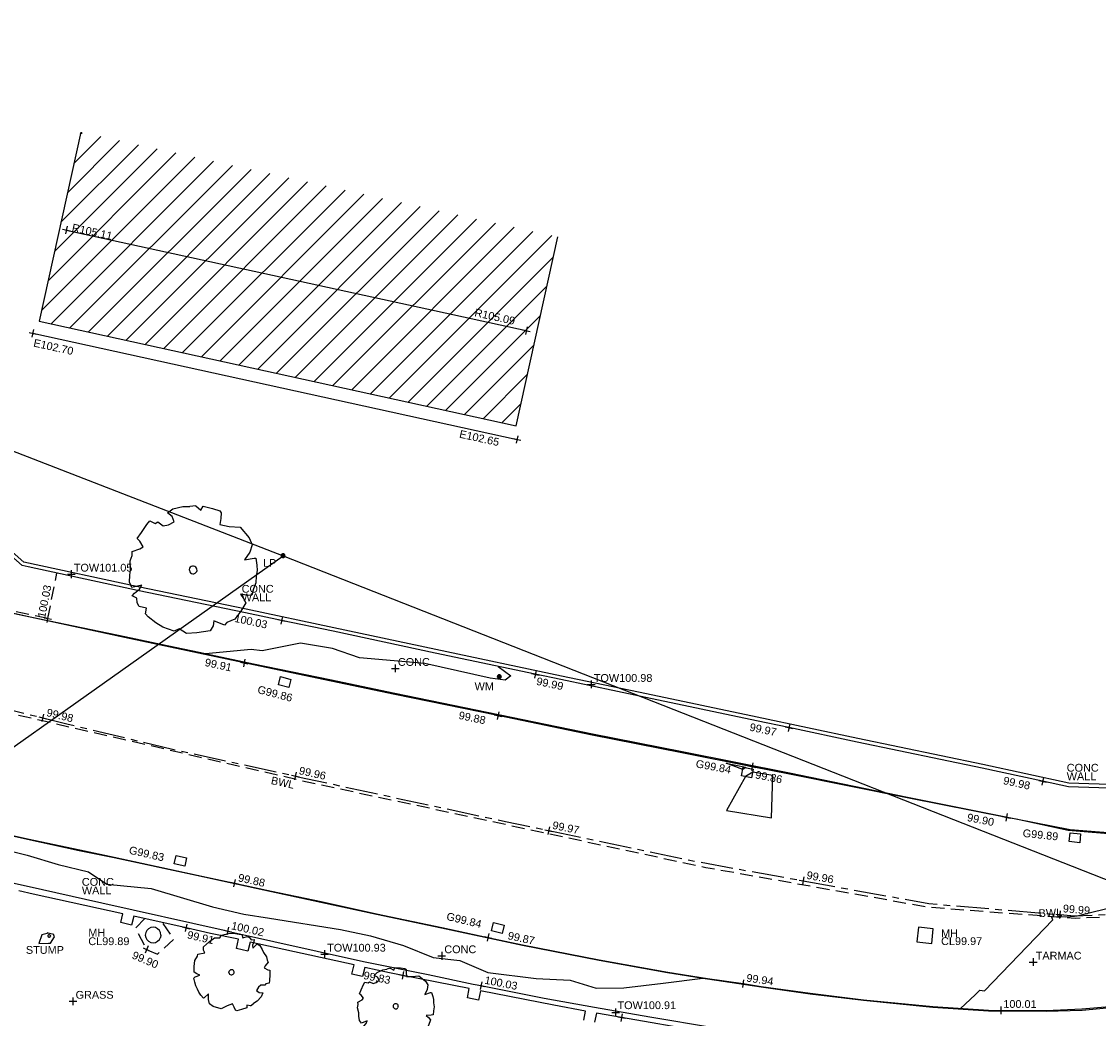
# Model space of a CAD drawing. Extents: x 635157 to 635442, y 694407 to 694910.
# Tile 12 of 104: x 635290 to 635331, y 694447 to 694486. Entities that reach past the tile are written whole.
import ezdxf

# ---------------------------------------------------------------- set-up
doc = ezdxf.new("R2010")
doc.units = 0
doc.header["$MEASUREMENT"] = 0
doc.linetypes.add('CENTER', pattern=[2, 1.25, -0.25, 0.25, -0.25])
doc.linetypes.add('DASHED', pattern=[0.75, 0.5, -0.25])
doc.layers.get('0').update_dxf_attribs({"color": 12, "linetype": 'CONTINUOUS'})
for name, color, linetype in [('BUILDING', 5, 'CONTINUOUS'), ('CHANGE_OF_SURFACE', 7, 'DASHED'), ('CHANGE_OF_SURFACE_LVL', 7, 'CONTINUOUS'), ('CONTOURS_INDEX', 4, 'CONTINUOUS'), ('CONTOURS_MINOR', 132, 'CONTINUOUS'), ('EAVE', 3, 'CONTINUOUS'), ('EAVE_LVL', 3, 'CONTINUOUS'), ('GULLY', 151, 'CONTINUOUS'), ('GULLY_LVL', 151, 'CONTINUOUS'), ('HATCHING', 4, 'CONTINUOUS'), ('KERB_BOTTOM', 172, 'CONTINUOUS'), ('KERB_BOTTOM_LVL', 172, 'CONTINUOUS'), ('KERB_TOP', 2, 'CONTINUOUS'), ('LAMPPOST', 6, 'CONTINUOUS'), ('LAMPPOST_TXT', 6, 'CONTINUOUS'), ('MANHOLES', 12, 'CONTINUOUS'), ('MANHOLES_LVL', 12, 'CONTINUOUS'), ('MANHOLES_RMK', 12, 'CONTINUOUS'), ('MANHOLES_TXT', 12, 'CONTINUOUS'), ('MARKINGS_DASHED_WHITE', 9, 'DASHED'), ('MARKINGS_DASHED_WHITE_TXT', 9, 'CONTINUOUS'), ('OVERHEAD_ELECTRIC', 1, 'OH_ELEC'), ('RIDGE', 6, 'CONTINUOUS'), ('RIDGE_LVL', 6, 'CONTINUOUS'), ('ROAD_CROWNLINE', 212, 'CENTER'), ('ROAD_CROWNLINE_LVL', 212, 'CONTINUOUS'), ('TEXT', 7, 'CONTINUOUS'), ('TEXT_TXT', 7, 'CONTINUOUS'), ('TOP_OF_WALL_LEVEL', 212, 'CONTINUOUS'), ('TOP_OF_WALL_LEVEL_TXT', 212, 'CONTINUOUS'), ('TREE', 92, 'CONTINUOUS'), ('VEGETATION_STUMP', 92, 'CONTINUOUS'), ('VEGETATION_STUMP_TXT', 92, 'CONTINUOUS'), ('WALL', 12, 'CONTINUOUS'), ('WALL_LVL', 12, 'CONTINUOUS'), ('WALL_RMK', 12, 'CONTINUOUS'), ('WATER_METER', 5, 'CONTINUOUS'), ('WATER_METER_TXT', 5, 'CONTINUOUS')]:
    doc.layers.add(name, color=color, linetype=linetype)
doc.styles.add('Arial', font='arial.ttf')
doc.linetypes.add('OH_ELEC', pattern='A,4,-0.4,["OE",Arial,S=0.36,R=0,X=0,Y=-0.18],-1.2', length=5.6)

# ---------------------------------------------------------------- blocks, each defined once
blk = doc.blocks.new('CIRCL')
at = {"color": 0, "linetype": 'ByBlock', "flags": 128}
for points in [[(0.5, 0), (0.475, 0.154), (0.404, 0.293), (0.293, 0.404), (0.154, 0.475), (0, 0.5), (-0.154, 0.475), (-0.293, 0.404), (-0.404, 0.293), (-0.475, 0.154), (-0.5, 0), (-0.475, -0.154), (-0.404, -0.293), (-0.293, -0.404), (-0.154, -0.475), (0, -0.5), (0.154, -0.475), (0.293, -0.404), (0.404, -0.293), (0.475, -0.154)], [(0.5, 0), (0.475, -0.154)]]:
    blk.add_lwpolyline(points, dxfattribs=at)
blk = doc.blocks.new('SPOT')
at = {"color": 0, "linetype": 'ByBlock', "flags": 128}
for points in [[(-0.5, 0), (0.5, 0)], [(0, 0.5), (0, -0.5)]]:
    blk.add_lwpolyline(points, dxfattribs=at)
blk = doc.blocks.new('TREE_1')
at = {"color": 0, "linetype": 'ByBlock', "flags": 128}
for points in [[(-0.189325, 0.457704), (-0.140987, 0.443605), (-0.135952, 0.477845), (-0.064451, 0.491944), (-0.006042, 0.5), (0.011078, 0.490937), (0.025176, 0.449648), (0.038268, 0.405337), (0.110775, 0.42145), (0.190332, 0.451662), (0.289023, 0.406344), (0.331319, 0.368077), (0.339376, 0.308661), (0.327291, 0.238167), (0.388721, 0.28147), (0.400806, 0.286506), (0.43001, 0.240181), (0.449144, 0.20292), (0.461229, 0.162638), (0.479355, 0.113293), (0.484391, 0.064955), (0.492447, 0.013595), (0.471299, 0.001511), (0.409869, -0.015609), (0.445116, -0.03575), (0.475327, -0.059919), (0.468278, -0.133434), (0.451158, -0.208963), (0.406848, -0.258308), (0.399799, -0.285498), (0.310171, -0.289527), (0.323263, -0.326788), (0.317221, -0.371098), (0.230614, -0.428499), (0.160121, -0.46576), (0.094663, -0.457704), (0.066465, -0.48993), (-0.026183, -0.5), (-0.089627, -0.492951), (-0.161128, -0.473817), (-0.190332, -0.462739), (-0.20141, -0.419436), (-0.257805, -0.431521), (-0.283988, -0.412387), (-0.302115, -0.380161), (-0.34139, -0.379154), (-0.33434, -0.351964), (-0.313192, -0.310675), (-0.309164, -0.272407), (-0.372608, -0.321752), (-0.404834, -0.293555), (-0.426989, -0.242195), (-0.438066, -0.201913), (-0.469285, -0.14149), (-0.472306, -0.09718), (-0.485398, -0.06999), (-0.440081, -0.026687), (-0.424975, -0.002518), (-0.466264, 0.028701), (-0.492447, 0.037764), (-0.482377, 0.093152), (-0.472306, 0.16566), (-0.463243, 0.201913), (-0.416918, 0.201913), (-0.403827, 0.22004), (-0.353474, 0.211984), (-0.319235, 0.235146), (-0.289023, 0.273414), (-0.320242, 0.304632), (-0.365559, 0.314703), (-0.339376, 0.361027), (-0.277946, 0.41138), (-0.230614, 0.433535)], [(-0.189325, 0.457704), (-0.230614, 0.433535)]]:
    blk.add_lwpolyline(points, dxfattribs=at)
blk = doc.blocks.new('MH_CIR2')
at = {"color": 0, "linetype": 'ByBlock', "flags": 128}
for points in [[(0.5, 0), (0.475, 0.154), (0.404, 0.293), (0.293, 0.404), (0.154, 0.475), (0, 0.5), (-0.154, 0.475), (-0.293, 0.404), (-0.404, 0.293), (-0.475, 0.154), (-0.5, 0), (-0.475, -0.154), (-0.404, -0.293), (-0.293, -0.404), (-0.154, -0.475), (0, -0.5), (0.154, -0.475), (0.293, -0.404), (0.404, -0.293), (0.475, -0.154)], [(-0.499, -0.033), (0.033, 0.499)], [(-0.496, 0.06), (-0.06, 0.496)], [(-0.488, -0.111), (0.111, 0.488)], [(-0.467, -0.18), (0.18, 0.467)], [(-0.467, 0.179), (-0.179, 0.467)], [(-0.438, -0.241), (0.241, 0.438)], [(-0.403, -0.296), (0.296, 0.403)], [(-0.362, -0.345), (0.345, 0.362)], [(-0.315, -0.388), (0.388, 0.315)], [(-0.263, -0.425), (0.425, 0.263)], [(-0.204, -0.456), (0.456, 0.204)], [(-0.138, -0.48), (0.48, 0.138)], [(-0.064, -0.496), (0.496, 0.064)], [(0.5, 0), (0.475, -0.154)], [(0.022, -0.5), (0.5, -0.022)], [(0.128, -0.483), (0.483, -0.128)], [(0.305, -0.396), (0.396, -0.305)]]:
    blk.add_lwpolyline(points, dxfattribs=at)

msp = doc.modelspace()

# ---------------------------------------------------------------- hatches: boundary and pattern name
at = {"layer": 'HATCHING'}
h = msp.add_hatch(dxfattribs=at)
h.set_pattern_fill('ANSI31', color=256, scale=5)
h.paths.add_polyline_path([(635310.494, 694477.369), (635292.091, 694481.411), (635290.489, 694474.118), (635308.892, 694470.076)])
h.paths.add_polyline_path([(635267.808, 694483.4), (635263.83, 694481.439), (635264.406, 694480.228), (635265.163, 694478.689), (635265.256, 694478.496), (635271.786, 694475.964)])
h.paths.add_polyline_path([(635271.786, 694475.964), (635268.521, 694477.23), (635271.227, 694471.66), (635271.289, 694471.533), (635273.572, 694472.626)])
h.paths.add_polyline_path([(635265.256, 694478.496), (635266.191, 694476.56), (635266.056, 694476.494), (635266.658, 694475.285), (635266.774, 694475.339), (635267.426, 694474.018), (635269.144, 694470.506), (635271.289, 694471.533), (635271.161, 694471.795), (635268.521, 694477.23)])
h.paths.add_polyline_path([(635260.649, 694502.651), (635252.972, 694498.794), (635259.656, 694485.488), (635267.333, 694489.345)])
h.paths.add_polyline_path([(635307.168, 694474.248), (635308.866, 694473.876), (635308.964, 694474.325), (635307.267, 694474.697)], flags=24)
h.paths.add_polyline_path([(635291.636, 694477.525), (635293.334, 694477.154), (635293.432, 694477.603), (635291.734, 694477.974)], flags=24)
h.paths.add_polyline_path([(635264.134, 694481.602), (635265.312, 694482.144), (635265.117, 694482.566), (635263.94, 694482.025)], flags=25)
h.paths.add_polyline_path([(635264.041, 694481.505), (635264.661, 694480.236), (635265.08, 694480.44), (635264.46, 694481.709)], flags=24)
h.paths.add_polyline_path([(635271.65, 694471.928), (635272.908, 694472.571), (635272.696, 694472.985), (635271.438, 694472.343)], flags=24)
h.paths.add_polyline_path([(635269.822, 694473.61), (635270.582, 694472.047), (635270.995, 694472.247), (635270.236, 694473.81)], flags=24)
h.paths.add_polyline_path([(635269.65, 694470.969), (635270.89, 694471.646), (635270.667, 694472.055), (635269.427, 694471.378)], flags=24)
h.paths.add_polyline_path([(635268.473, 694472.478), (635269.026, 694471.179), (635269.455, 694471.361), (635268.901, 694472.661)], flags=24)
h.paths.add_polyline_path([(635261.994, 694489.457), (635262.773, 694487.904), (635263.184, 694488.109), (635262.405, 694489.663)], flags=24)

# ---------------------------------------------------------------- linework, layer by layer
at = {"layer": 'BUILDING', "flags": 128}
msp.add_lwpolyline([(635292.091, 694481.411), (635290.489, 694474.118), (635308.892, 694470.076), (635310.494, 694477.369)], dxfattribs=at)
at = {"layer": 'CHANGE_OF_SURFACE', "flags": 128}
for points in [[(635290.823, 694462.646), (635284.519, 694463.985), (635279.105, 694465.169)], [(635290.823, 694462.646), (635291.168, 694464.402)], [(635294.562, 694451.079), (635294.198, 694450.694), (635294.634, 694449.883), (635295.055, 694449.702), (635295.688, 694450.282), (635295.234, 694450.927)]]:
    msp.add_lwpolyline(points, dxfattribs=at)
at = {"layer": 'CONTOURS_INDEX', "flags": 128}
for points in [[(635308.195, 694460.803), (635308.677, 694460.436), (635308.462, 694460.265), (635307.886, 694460.349), (635305.365, 694460.917), (635302.85, 694461.127), (635301.805, 694461.497), (635300.571, 694461.697), (635299.087, 694461.403), (635298.669, 694461.457), (635296.904, 694461.288), (635294.63, 694461.763), (635293.792, 694461.94), (635290.924, 694462.537), (635289.714, 694462.796)], [(635289.352, 694453.684), (635290.02, 694453.517), (635291.216, 694453.16), (635292.392, 694452.878), (635293.104, 694452.404), (635294.804, 694452.23), (635297.172, 694451.527), (635298.385, 694451.246), (635299.369, 694451.095), (635302.115, 694450.653), (635303.267, 694450.404), (635304.54, 694450.036), (635305.685, 694449.574), (635306.721, 694449.461), (635307.795, 694448.993), (635309.658, 694448.771), (635310.969, 694448.696), (635311.978, 694448.398), (635313.04, 694448.4), (635314.562, 694448.583), (635316.087, 694448.782), (635316.267, 694448.754), (635318.163, 694448.477), (635320.228, 694448.186), (635322.288, 694447.936), (635324.96, 694447.678), (635326.026, 694447.609), (635326.596, 694448.135), (635326.778, 694448.31), (635326.95, 694448.295), (635329.591, 694451.028), (635329.537, 694451.161), (635330.076, 694451.147), (635330.428, 694451.168), (635330.532, 694451.187), (635335.352, 694452.381)]]:
    msp.add_lwpolyline(points, dxfattribs=at)
for points in [[(635317.684, 694456.86), (635317.625, 694456.824), (635316.989, 694457.065), (635317.74, 694456.917), (635317.739, 694456.893), (635317.684, 694456.86)], [(635290.796, 694450.526), (635290.792, 694450.505), (635290.591, 694450.449), (635290.476, 694450.118), (635290.843, 694450.127), (635290.92, 694450.132), (635291.086, 694450.378), (635291.054, 694450.44), (635291.059, 694450.462), (635290.837, 694450.51), (635290.796, 694450.526)]]:
    msp.add_lwpolyline(points, close=True, dxfattribs=at)
at = {"layer": 'CONTOURS_MINOR', "flags": 128}
for points in [[(635317.738, 694456.552), (635316.995, 694455.243), (635318.742, 694454.964), (635318.787, 694456.588), (635318.011, 694456.718), (635317.738, 694456.552)], [(635317.738, 694456.552), (635317.738, 694456.552)]]:
    msp.add_lwpolyline(points, close=True, dxfattribs=at)
at = {"layer": 'EAVE', "flags": 128}
msp.add_lwpolyline([(635290.244, 694473.65), (635308.921, 694469.554)], dxfattribs=at)
at = {"layer": 'GULLY', "flags": 128}
for points in [[(635299.717, 694460.092), (635299.799, 694460.406), (635300.197, 694460.302), (635300.115, 694459.988)], [(635317.58, 694456.581), (635317.641, 694456.911), (635318.033, 694456.838), (635317.972, 694456.508)], [(635330.22, 694454.043), (635330.255, 694454.386), (635330.662, 694454.344), (635330.627, 694454.001)], [(635295.7, 694453.182), (635295.773, 694453.507), (635296.175, 694453.416), (635296.102, 694453.091)], [(635307.938, 694450.603), (635308.015, 694450.919), (635308.427, 694450.819), (635308.35, 694450.503)]]:
    msp.add_lwpolyline(points, close=True, dxfattribs=at)
at = {"layer": 'KERB_BOTTOM', "flags": 128}
for points in [[(635332.2, 694454.307), (635330.186, 694454.479), (635328.171, 694454.905), (635327.799, 694454.978), (635324.036, 694455.719), (635319.428, 694456.65), (635317.992, 694456.933), (635315.281, 694457.466), (635311.82, 694458.153), (635308.187, 694458.902), (635304.203, 694459.723), (635301.754, 694460.229), (635298.752, 694460.858), (635298.396, 694460.934), (635293.774, 694461.92), (635290.207, 694462.684), (635288.617, 694463.027)], [(635288.602, 694454.474), (635290.044, 694454.157), (635292.051, 694453.724), (635293.379, 694453.444), (635296.578, 694452.756), (635298.021, 694452.442), (635299.45, 694452.13), (635301.362, 694451.728), (635303.506, 694451.265), (635306.016, 694450.733), (635307.801, 694450.351), (635309.129, 694450.067), (635312.087, 694449.481), (635314.732, 694449.013), (635316.269, 694448.768), (635317.638, 694448.566), (635318.342, 694448.462), (635320.229, 694448.194), (635322.289, 694447.94), (635324.96, 694447.679), (635327.104, 694447.537), (635327.578, 694447.535), (635329.33, 694447.525), (635330.71, 694447.592), (635332.531, 694447.746)]]:
    msp.add_lwpolyline(points, dxfattribs=at)
at = {"layer": 'KERB_TOP', "flags": 128}
for points in [[(635332.203, 694454.344), (635330.252, 694454.501), (635328.159, 694454.912), (635323.977, 694455.751), (635319.435, 694456.686), (635315.288, 694457.502), (635311.827, 694458.189), (635304.21, 694459.759), (635301.761, 694460.265), (635298.76, 694460.894), (635293.798, 694461.946), (635290.21, 694462.692), (635284.511, 694463.949)], [(635288.599, 694454.459), (635290.041, 694454.142), (635292.036, 694453.704), (635293.376, 694453.429), (635296.563, 694452.744), (635299.447, 694452.115), (635301.359, 694451.713), (635303.503, 694451.25), (635306.013, 694450.718), (635309.126, 694450.052), (635312.084, 694449.466), (635314.729, 694448.998), (635316.267, 694448.753), (635318.34, 694448.447), (635320.227, 694448.179), (635322.287, 694447.925), (635324.959, 694447.664), (635327.103, 694447.522), (635329.33, 694447.51), (635330.718, 694447.542), (635332.757, 694447.736)]]:
    msp.add_lwpolyline(points, dxfattribs=at)
at = {"layer": 'MANHOLES', "flags": 128}
msp.add_lwpolyline([(635324.979, 694450.685), (635324.407, 694450.748), (635324.344, 694450.176), (635324.916, 694450.113)], close=True, dxfattribs=at)
at = {"layer": 'MARKINGS_DASHED_WHITE', "flags": 128}
msp.add_lwpolyline([(635232.031, 694513.576), (635234.463, 694510.066), (635238.59, 694503.35), (635244.668, 694493.135), (635251.193, 694482.552), (635253.372, 694479.273), (635258.354, 694473.214), (635262.055, 694469.815), (635268.244, 694465.809), (635272.364, 694463.799), (635277.026, 694462.138), (635286.274, 694459.716), (635300.828, 694456.353), (635316.198, 694453.052), (635324.813, 694451.518), (635330.452, 694451.092), (635336.605, 694451.368), (635339.099, 694451.665), (635342.443, 694452.505), (635345.014, 694453.768), (635348.122, 694455.814), (635352.448, 694459.552), (635359.463, 694465.834), (635366.533, 694472.013), (635375.129, 694479.501), (635384.668, 694487.746), (635392.972, 694494.506)], dxfattribs=at)
at = {"layer": 'OVERHEAD_ELECTRIC', "flags": 128}
for points in [[(635260.282, 694480.425), (635299.905, 694465.061)], [(635280.846, 694451.571), (635299.905, 694465.061), (635345.4, 694447.173)]]:
    msp.add_lwpolyline(points, dxfattribs=at)
at = {"layer": 'RIDGE', "flags": 128}
msp.add_lwpolyline([(635291.533, 694477.631), (635309.276, 694473.751)], dxfattribs=at)
at = {"layer": 'ROAD_CROWNLINE', "flags": 128}
msp.add_lwpolyline([(635219.404, 694523.01), (635220.627, 694522.424), (635224.065, 694520.343), (635225.396, 694519.429), (635227.582, 694517.982), (635227.883, 694517.736), (635229.948, 694516.046), (635231.899, 694513.872), (635234.318, 694510.541), (635234.467, 694510.288), (635235.862, 694507.916), (635238.418, 694503.941), (635239.695, 694501.765), (635241.746, 694498.27), (635244.784, 694493.157), (635245.134, 694492.569), (635249.968, 694484.761), (635250.041, 694484.651), (635253.871, 694478.868), (635255.825, 694476.508), (635257.664, 694474.285), (635258.543, 694473.167), (635262.139, 694469.868), (635262.821, 694469.426), (635266.931, 694466.765), (635268.406, 694465.902), (635271.448, 694464.396), (635272.371, 694463.939), (635276.938, 694462.359), (635280.337, 694461.407), (635280.926, 694461.256), (635286.411, 694459.854), (635290.625, 694458.819), (635291.553, 694458.591), (635295.631, 694457.609), (635300.368, 694456.573), (635300.774, 694456.484), (635308.477, 694454.817), (635310.144, 694454.467), (635315.523, 694453.336), (635319.954, 694452.534), (635324.805, 694451.655), (635329.031, 694451.3), (635329.858, 694451.23), (635330.423, 694451.182), (635336.531, 694451.444), (635339.114, 694451.778), (635339.806, 694451.956), (635342.436, 694452.633), (635344.967, 694453.824), (635348.095, 694455.92), (635348.641, 694456.393), (635352.409, 694459.653), (635356.142, 694463.004), (635357.154, 694463.912), (635361.739, 694467.983), (635363.637, 694469.625), (635366.541, 694472.136), (635371.164, 694476.208), (635372.484, 694477.371), (635378.141, 694482.152), (635378.769, 694482.701), (635382.387, 694485.859), (635386.368, 694489.201), (635387.195, 694489.895), (635390.928, 694492.988), (635394.138, 694495.493), (635395.31, 694496.407), (635399.825, 694499.749), (635402.169, 694501.451), (635404.521, 694503.159), (635408.362, 694505.995), (635410.167, 694507.385), (635410.2, 694507.409), (635410.631, 694507.73)], dxfattribs=at)
at = {"layer": 'WALL', "flags": 128}
for points in [[(635334.381, 694458.596), (635335.597, 694457.283), (635336.07, 694456.797), (635335.786, 694456.447), (635335.774, 694455.971), (635333.703, 694456.047), (635330.188, 694456.16), (635329.194, 694456.374), (635326.864, 694456.875), (635322.041, 694457.881), (635319.41, 694458.44), (635318.153, 694458.707), (635313.891, 694459.604), (635310.612, 694460.292), (635309.624, 694460.501), (635305.764, 694461.317), (635301.828, 694462.155), (635299.841, 694462.574), (635298.443, 694462.868), (635294.283, 694463.729), (635290.058, 694464.642), (635289.837, 694464.69), (635287.953, 694466.34)], [(635334.08, 694458.219), (635335.117, 694457.103), (635335.648, 694456.498), (635335.638, 694456.116), (635333.708, 694456.187), (635330.205, 694456.299), (635326.893, 694457.012), (635322.07, 694458.018), (635318.182, 694458.844), (635313.92, 694459.741), (635310.641, 694460.429), (635305.793, 694461.454), (635301.857, 694462.292), (635298.471, 694463.005), (635294.312, 694463.866), (635289.902, 694464.819), (635287.989, 694466.487)], [(635280.595, 694447.559), (635282.055, 694449.19), (635284.467, 694451.851), (635285.751, 694453.277), (635287.997, 694452.78), (635289.982, 694452.341), (635292.911, 694451.677), (635297.624, 694450.623), (635297.755, 694450.594), (635302.994, 694449.42), (635305.497, 694448.915), (635307.235, 694448.547), (635307.531, 694448.489), (635309.974, 694448.008), (635311.904, 694447.653), (635314.039, 694447.285), (635316.499, 694446.869), (635317.376, 694446.745), (635318.945, 694446.522), (635321.166, 694446.236), (635323.154, 694446.035), (635327.151, 694445.687), (635327.316, 694445.672), (635330.691, 694445.353)], [(635311.501, 694447.16), (635311.568, 694447.503), (635310.338, 694447.736), (635307.509, 694448.285), (635307.43, 694447.935), (635307.014, 694448.02), (635307.08, 694448.376), (635304.515, 694448.885), (635304.004, 694448.986), (635303.055, 694449.185), (635302.962, 694448.839), (635302.544, 694448.935), (635302.634, 694449.29), (635298.622, 694450.172), (635298.538, 694449.817), (635298.095, 694449.918), (635298.173, 694450.278), (635297.102, 694450.503), (635296.157, 694450.718), (635294.144, 694451.174), (635294.056, 694450.822), (635293.636, 694450.92), (635293.71, 694451.255), (635290.262, 694452.023), (635289.708, 694452.15)], [(635316.053, 694446.716), (635312.952, 694447.259), (635311.982, 694447.429), (635311.916, 694447.082)]]:
    msp.add_lwpolyline(points, dxfattribs=at)

# ---------------------------------------------------------------- block references
at = {"layer": 'CHANGE_OF_SURFACE_LVL', "xscale": 0.3, "yscale": 0.3, "zscale": 0.3}
for p, rotation in [((635290.823, 694462.646), 78.882492), ((635294.634, 694449.883), 336.735748)]:
    msp.add_blockref('SPOT', p, dxfattribs=dict(at, rotation=rotation))
at = {"layer": 'EAVE_LVL', "xscale": 0.3, "yscale": 0.3, "zscale": 0.3, "rotation": 347.630463}
for p in [(635290.244, 694473.65), (635308.921, 694469.554)]:
    msp.add_blockref('SPOT', p, dxfattribs=at)
at = {"layer": 'KERB_BOTTOM_LVL'}
for p, xscale, yscale, zscale, rotation in [((635298.396, 694460.934), 0.3, 0.3, 0.3, 347.957123), ((635308.187, 694458.902), 0.3, 0.3, 0.3, 348.353424), ((635317.992, 694456.933), 0.3, 0.3, 0.3, 348.868195), ((635327.799, 694454.978), 0.3, 0.3, 0.3, 348.8633730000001), ((635298.021, 694452.442), 0.3, 0.3, 0.3, 347.703766), ((635307.801, 694450.351), 0.3, 0.3, 0.3, 347.9241029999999), ((635317.638, 694448.566), 0.3, 0.3, 0.3, 351.603088), ((635327.578, 694447.535), 0.3000000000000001, 0.3000000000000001, 0.3000000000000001, 359.691132)]:
    msp.add_blockref('SPOT', p, dxfattribs=dict(at, xscale=xscale, yscale=yscale, zscale=zscale, rotation=rotation))
at = {"layer": 'LAMPPOST', "xscale": 0.15, "yscale": 0.15, "zscale": 0.15}
msp.add_blockref('MH_CIR2', (635299.899, 694465.072), dxfattribs=at)
at = {"layer": 'MANHOLES', "xscale": 0.6, "yscale": 0.6, "zscale": 0.6}
msp.add_blockref('CIRCL', (635294.882, 694450.442), dxfattribs=at)
at = {"layer": 'RIDGE_LVL', "xscale": 0.3, "yscale": 0.3, "zscale": 0.3, "rotation": 347.664856}
for p in [(635291.533, 694477.631), (635309.276, 694473.751)]:
    msp.add_blockref('SPOT', p, dxfattribs=at)
at = {"layer": 'ROAD_CROWNLINE_LVL'}
for p, xscale, yscale, zscale, rotation in [((635290.625, 694458.819), 0.3, 0.3, 0.3, 346.1999509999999), ((635300.368, 694456.573), 0.3, 0.3, 0.3, 347.661255), ((635310.144, 694454.467), 0.3, 0.3, 0.3, 348.129791), ((635319.954, 694452.534), 0.3, 0.3, 0.3, 349.734802), ((635329.858, 694451.23), 0.2999999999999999, 0.2999999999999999, 0.2999999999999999, 355.154602)]:
    msp.add_blockref('SPOT', p, dxfattribs=dict(at, xscale=xscale, yscale=yscale, zscale=zscale, rotation=rotation))
at = {"layer": 'TEXT', "xscale": 0.3, "yscale": 0.3, "zscale": 0.3}
for p in [(635304.225, 694460.723), (635306.016, 694449.641), (635328.829, 694449.397), (635291.793, 694447.885)]:
    msp.add_blockref('SPOT', p, dxfattribs=at)
at = {"layer": 'TOP_OF_WALL_LEVEL', "xscale": 0.3, "yscale": 0.3, "zscale": 0.3}
for p in [(635291.725, 694464.359), (635311.783, 694460.106), (635301.497, 694449.702), (635312.722, 694447.459)]:
    msp.add_blockref('SPOT', p, dxfattribs=at)
at = {"layer": 'TREE'}
for name, p, xscale, yscale, zscale, rotation in [('TREE_1', (635296.428, 694464.523), 5, 5, 5, 335.061413), ('CIRCL', (635296.428, 694464.523), 0.3, 0.3, 0.3, 335.061413), ('TREE_1', (635297.909, 694449.006), 3, 3, 3, 187.2729909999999), ('TREE_1', (635304.242, 694447.694), 3, 3, 3, 345.600855), ('CIRCL', (635297.909, 694449.006), 0.2, 0.2, 0.2, 187.2729909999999), ('CIRCL', (635304.242, 694447.694), 0.2, 0.2, 0.2, 345.600855)]:
    msp.add_blockref(name, p, dxfattribs=dict(at, xscale=xscale, yscale=yscale, zscale=zscale, rotation=rotation))
at = {"layer": 'VEGETATION_STUMP', "xscale": 0.1, "yscale": 0.1, "zscale": 0.1}
msp.add_blockref('CIRCL', (635290.876, 694450.407), dxfattribs=at)
at = {"layer": 'WALL_LVL'}
for p, xscale, yscale, zscale, rotation in [((635299.841, 694462.574), 0.3, 0.3, 0.3, 348.105377), ((635309.624, 694460.501), 0.3, 0.3, 0.3, 348.06192), ((635319.41, 694458.44), 0.3, 0.3, 0.3, 348.00592), ((635329.194, 694456.374), 0.3, 0.3, 0.3, 347.860504), ((635296.157, 694450.718), 0.3, 0.3, 0.3, 347.219177), ((635297.755, 694450.594), 0.3000000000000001, 0.3000000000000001, 0.3000000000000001, 347.372955), ((635304.515, 694448.885), 0.3, 0.3, 0.3, 348.783234), ((635307.531, 694448.489), 0.3, 0.3, 0.3, 348.867188), ((635312.952, 694447.259), 0.3, 0.3, 0.3, 350.065887)]:
    msp.add_blockref('SPOT', p, dxfattribs=dict(at, xscale=xscale, yscale=yscale, zscale=zscale, rotation=rotation))
at = {"layer": 'WATER_METER', "xscale": 0.15, "yscale": 0.15, "zscale": 0.15}
msp.add_blockref('MH_CIR2', (635308.235, 694460.405), dxfattribs=at)

# ---------------------------------------------------------------- texts
at = {"layer": 'CHANGE_OF_SURFACE_LVL', "style": 'Arial'}
for s, rotation, p in [('100.03', 78.8825, (635290.718, 694462.652)), ('99.90', 336.7357, (635294.04, 694449.555))]:
    msp.add_text(s, height=0.3, rotation=rotation, dxfattribs=at).set_placement(p)
at = {"layer": 'EAVE_LVL', "style": 'Arial'}
for s, p in [('E102.70', (635290.246, 694473.143)), ('E102.65', (635306.674, 694469.63))]:
    msp.add_text(s, height=0.3, rotation=347.6305, dxfattribs=at).set_placement(p)
at = {"layer": 'GULLY_LVL', "style": 'Arial'}
for s, rotation, p in [('G99.86', 345.3557, (635298.884, 694459.781)), ('G99.84', 349.451, (635315.796, 694456.913)), ('G99.89', 354.1083, (635328.415, 694454.229)), ('G99.83', 347.245, (635293.931, 694453.583)), ('G99.84', 346.3571, (635306.175, 694451.031))]:
    msp.add_text(s, height=0.3, rotation=rotation, dxfattribs=at).set_placement(p)
at = {"layer": 'KERB_BOTTOM_LVL', "style": 'Arial'}
for s, rotation, p in [('99.91', 347.9571, (635296.856, 694460.823)), ('99.88', 348.3534, (635306.648, 694458.78)), ('99.86', 348.8682, (635318.09, 694456.488)), ('99.90', 348.8634, (635326.261, 694454.843)), ('99.88', 347.7038, (635298.14, 694452.518)), ('99.87', 347.9241, (635308.543, 694450.284)), ('99.94', 351.6031, (635317.751, 694448.65)), ('100.01', 359.6911, (635327.679, 694447.634))]:
    msp.add_text(s, height=0.3, rotation=rotation, dxfattribs=at).set_placement(p)
at = {"layer": 'LAMPPOST_TXT', "style": 'Arial'}
msp.add_text('LP', height=0.3, dxfattribs=at).set_placement((635299.122, 694464.642))
at = {"layer": 'MANHOLES_LVL', "style": 'Arial'}
msp.add_text('CL99.97', height=0.3, dxfattribs=at).set_placement((635325.279, 694450.055))
at = {"layer": 'MANHOLES_RMK', "style": 'Arial'}
for s, p in [('MH', (635292.385, 694450.382)), ('CL99.89', (635292.385, 694450.052))]:
    msp.add_text(s, height=0.3, dxfattribs=at).set_placement(p)
at = {"layer": 'MANHOLES_TXT', "style": 'Arial'}
msp.add_text('MH', height=0.3, dxfattribs=at).set_placement((635325.279, 694450.355))
at = {"layer": 'MARKINGS_DASHED_WHITE_TXT', "style": 'Arial'}
for rotation, p in [(347.8788, (635299.409, 694456.269)), (2.5683, (635329.049, 694451.129))]:
    msp.add_text('BWL', height=0.3, rotation=rotation, dxfattribs=at).set_placement(p)
at = {"layer": 'RIDGE_LVL', "style": 'Arial'}
for s, p in [('R105.11', (635291.728, 694477.588)), ('R105.09', (635307.261, 694474.311))]:
    msp.add_text(s, height=0.3, rotation=347.6649, dxfattribs=at).set_placement(p)
at = {"layer": 'ROAD_CROWNLINE_LVL', "style": 'Arial'}
for s, rotation, p in [('99.98', 346.2, (635290.746, 694458.892)), ('99.96', 347.6613, (635300.487, 694456.649)), ('99.97', 348.1298, (635310.263, 694454.544)), ('99.96', 349.7348, (635320.071, 694452.614)), ('99.99', 355.1546, (635329.966, 694451.321))]:
    msp.add_text(s, height=0.3, rotation=rotation, dxfattribs=at).set_placement(p)
at = {"layer": 'TEXT_TXT', "style": 'Arial'}
for s, p in [('CONC', (635304.325, 694460.823)), ('CONC', (635306.116, 694449.741)), ('TARMAC', (635328.929, 694449.497)), ('GRASS', (635291.893, 694447.985))]:
    msp.add_text(s, height=0.3, dxfattribs=at).set_placement(p)
at = {"layer": 'TOP_OF_WALL_LEVEL_TXT', "style": 'Arial'}
for s, p in [('TOW101.05', (635291.825, 694464.459)), ('TOW100.98', (635311.883, 694460.206)), ('TOW100.93', (635301.597, 694449.802)), ('TOW100.91', (635312.797, 694447.584))]:
    msp.add_text(s, height=0.3, dxfattribs=at).set_placement(p)
at = {"layer": 'VEGETATION_STUMP_TXT', "style": 'Arial'}
msp.add_text('STUMP', height=0.3, dxfattribs=at).set_placement((635289.976, 694449.717))
at = {"layer": 'WALL_LVL', "style": 'Arial'}
for s, rotation, p in [('100.03', 348.1054, (635298.001, 694462.522)), ('99.99', 348.0619, (635309.645, 694460.097)), ('99.97', 348.0059, (635317.87, 694458.328)), ('99.98', 347.8605, (635327.654, 694456.265)), ('100.02', 347.373, (635297.875, 694450.669)), ('99.91', 347.2192, (635296.175, 694450.317)), ('99.83', 348.7832, (635302.977, 694448.751)), ('100.03', 348.8672, (635307.648, 694448.568))]:
    msp.add_text(s, height=0.3, rotation=rotation, dxfattribs=at).set_placement(p)
at = {"layer": 'WALL_RMK', "style": 'Arial'}
for s, p in [('CONC', (635298.3, 694463.644)), ('WALL', (635298.3, 694463.314)), ('WALL', (635330.126, 694456.413)), ('CONC', (635330.126, 694456.743)), ('CONC', (635292.135, 694452.341)), ('WALL', (635292.135, 694452.011))]:
    msp.add_text(s, height=0.3, dxfattribs=at).set_placement(p)
at = {"layer": 'WATER_METER_TXT', "style": 'Arial'}
msp.add_text('WM', height=0.3, dxfattribs=at).set_placement((635307.285, 694459.884))

doc.saveas('drawing.dxf')
